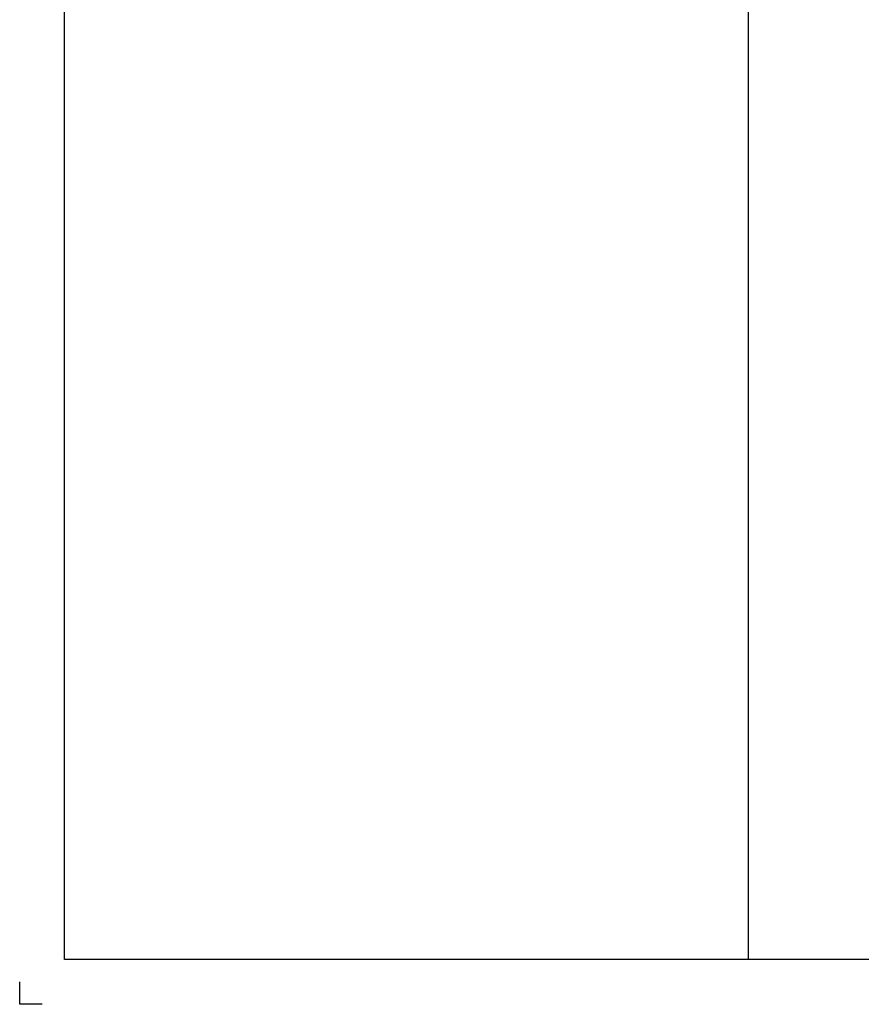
# Model space of a CAD drawing. Extents: x 0 to 17, y 0 to 11.
# Tile 1 of 81: x 0 to 4.7, y 0 to 5.5. Entities that reach past the tile are written whole.
import ezdxf

# ---------------------------------------------------------------- set-up
doc = ezdxf.new("R2010")
doc.units = 0
doc.header["$LTSCALE"] = 0.5
doc.header["$MEASUREMENT"] = 0
doc.layers.get('0').update_dxf_attribs({"linetype": 'CONTINUOUS'})
doc.layers.add('TITLEBLOCK', color=7, linetype='CONTINUOUS')

msp = doc.modelspace()

# ---------------------------------------------------------------- linework, layer by layer
at = {"color": 7, "linetype": 'Continuous'}
for p, q in [((0.25, 0.25), (0.25, 10.75)), ((16.75, 0.25), (0.25, 0.25)), ((0, 0), (0, 0.125)), ((0.125, 0), (0, 0))]:
    msp.add_line(p, q, dxfattribs=at)
at = {"layer": 'TITLEBLOCK'}
msp.add_line((4.08095, 0.25), (4.08095, 10.75), dxfattribs=at)

doc.saveas('drawing.dxf')
